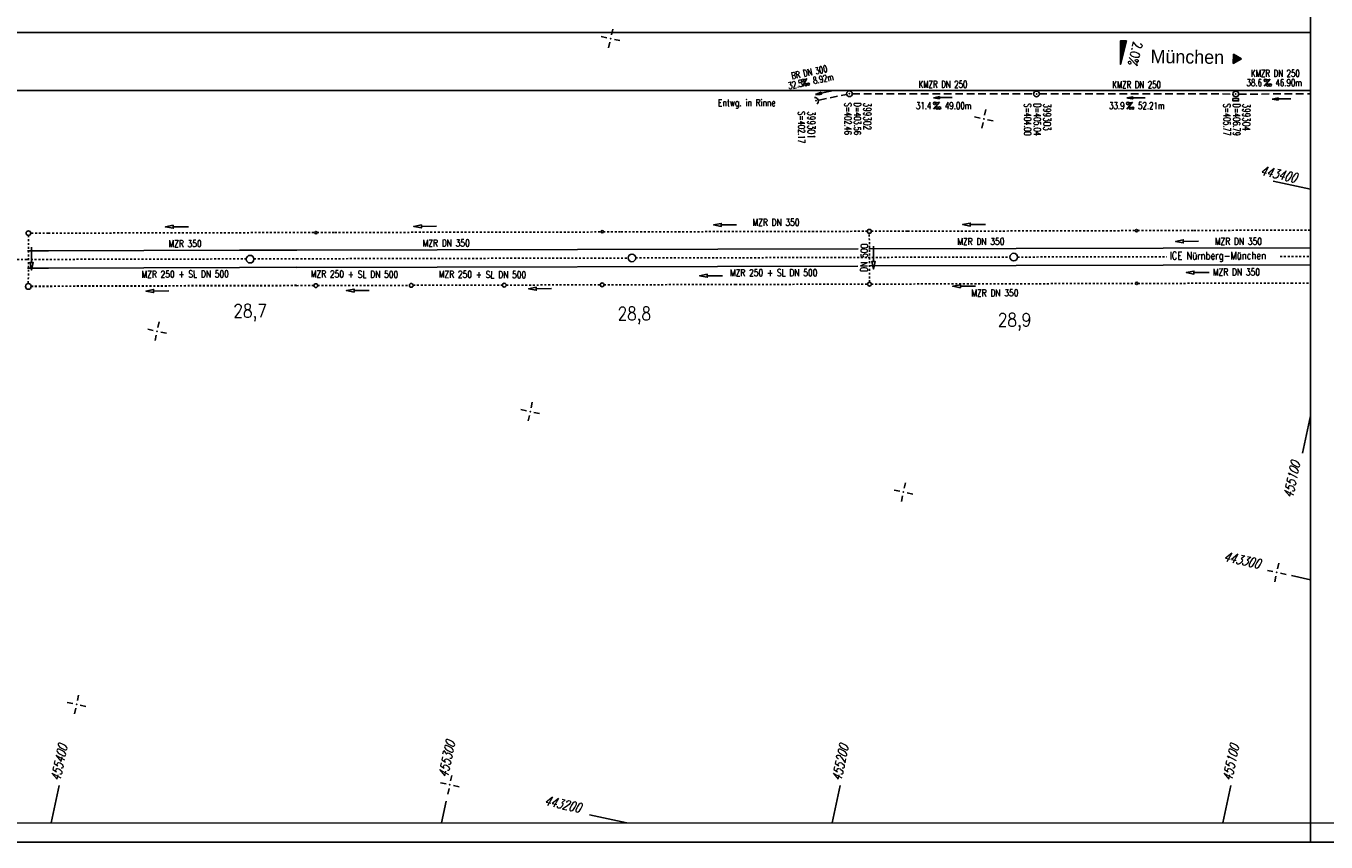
# Model space of a CAD drawing. Extents: x 0 to 1135, y 0 to 420.
# Tile 5 of 31: x 614 to 954, y 0 to 214. Entities that reach past the tile are written whole.
import ezdxf
from ezdxf.enums import TextEntityAlignment as Align

# ---------------------------------------------------------------- set-up
doc = ezdxf.new("R2010")
doc.units = 0
doc.header["$LTSCALE"] = 2
doc.header["$MEASUREMENT"] = 0
for name, pattern in [('ACAD_ISO03W100', [0.5, 0.25, -0.25]), ('ACAD_ISO05W100', [0.5, 0.25, -0.25]), ('AUSGEZOGEN', [0]), ('GESTRICH-X2', [1.5, 1, -0.5]), ('STRICHLINIEX2', [0.5, 0.25, -0.25])]:
    doc.linetypes.add(name, pattern=pattern)
doc.layers.get('0').update_dxf_attribs({"linetype": 'AUSGEZOGEN'})
for name, color, linetype in [('Bahnachse', 7, 'CONTINUOUS'), ('Durchlaesse', 15, 'CONTINUOUS'), ('FBR', 8, 'CONTINUOUS'), ('GEF', 1, 'AUSGEZOGEN'), ('Gleisachsen', 7, 'CONTINUOUS'), ('KANAL', 7, 'GESTRICH-X2'), ('NETZ', 250, 'CONTINUOUS'), ('PFEIL', 7, 'CONTINUOUS'), ('RAHMEN', 250, 'AUSGEZOGEN'), ('RICHTG', 250, 'CONTINUOUS'), ('SCHACHTNR', 6, 'CONTINUOUS'), ('SCHRIFT', 7, 'CONTINUOUS'), ('SCHSYMBOL', 7, 'CONTINUOUS'), ('TEXTO', 4, 'CONTINUOUS'), ('TEXTU', 4, 'CONTINUOUS'), ('Tiefenentwaesserung', 15, 'CONTINUOUS'), ('Tiefenentwaesserung_und_Sammell', 15, 'CONTINUOUS')]:
    doc.layers.add(name, color=color, linetype=linetype)
doc.styles.add('ROMANS', font='romans.shx', dxfattribs={"width": 0.8})
doc.styles.add('UNIR-O', font='unir_o.shx')

# ---------------------------------------------------------------- blocks, each defined once
blk = doc.blocks.new('IKR')
at = {"color": 0}
for p, q in [((-2.5, 0), (-1, 0)), ((0, 1), (0, 2.5)), ((1, 0), (2.5, 0)), ((0, -2.5), (0, -1))]:
    blk.add_line(p, q, dxfattribs=at)
blk.add_circle((0, 0), 0.05, dxfattribs=at)
blk.add_point((0, 0), dxfattribs=at)
blk = doc.blocks.new('GST')
at = {"color": 0}
blk.add_circle((0, 0), 0.75, dxfattribs=at)
blk.add_point((0, 0), dxfattribs=at)
blk = doc.blocks.new('17')
blk.add_lwpolyline([(-0.76, -1.22), (0.75, -1.22), (0.75, -1.8), (-0.76, -1.8)], close=True)
blk.add_blockref('GST', (0, 0))
blk = doc.blocks.new('PROM')
blk.add_line((1.57, 1.82), (0.02, 0.02))
for centre, radius in [((0.32, 1.51), 0.317), ((0.94, 0.29), 0.283), ((1.64, 0.29), 0.283)]:
    blk.add_circle(centre, radius)
blk.add_arc((0.99, 2.68), 1.03, 239.1414, 303.3549)
blk = doc.blocks.new('PFEIL2')
at = {"color": 0}
for p, q in [((0.88, 0), (-2.4, -0.01)), ((0.88, -0.27), (0.88, 0.28)), ((0.88, 0.28), (2.43, 0.01)), ((0.91, 0.27), (0.88, 0.26)), ((0.97, 0.26), (0.88, 0.25)), ((1.02, 0.25), (0.88, 0.23)), ((1.07, 0.24), (0.88, 0.21)), ((1.13, 0.23), (0.88, 0.19)), ((1.18, 0.22), (0.88, 0.17)), ((1.24, 0.21), (0.88, 0.15)), ((1.29, 0.21), (0.88, 0.14)), ((1.34, 0.2), (0.88, 0.12)), ((1.4, 0.19), (0.88, 0.1)), ((1.45, 0.18), (0.88, 0.08)), ((1.51, 0.17), (0.88, 0.06)), ((1.56, 0.16), (0.88, 0.04)), ((1.61, 0.15), (0.88, 0.02)), ((1.67, 0.14), (0.88, 0.01)), ((1.72, 0.13), (0.88, -0.01)), ((1.78, 0.12), (0.88, -0.03)), ((1.83, 0.11), (0.88, -0.05)), ((1.88, 0.1), (0.88, -0.07)), ((1.94, 0.09), (0.88, -0.09)), ((2.05, 0.08), (0.88, -0.12)), ((1.99, 0.08), (0.88, -0.11)), ((2.1, 0.07), (0.88, -0.14)), ((2.15, 0.06), (0.88, -0.16)), ((2.21, 0.05), (0.88, -0.18)), ((2.26, 0.04), (0.88, -0.2)), ((2.32, 0.03), (0.88, -0.22)), ((2.37, 0.02), (0.88, -0.23)), ((2.42, 0.01), (0.88, -0.25)), ((2.43, 0.01), (0.88, -0.27))]:
    blk.add_line(p, q, dxfattribs=at)
blk = doc.blocks.new('10')
blk.add_blockref('GST', (0, 0))
blk = doc.blocks.new('42')
at = {"color": 0}
blk.add_arc((-0.02, -0.31), 0.91, 12.5363, 167.4637, dxfattribs=at)
blk.add_point((0, 0), dxfattribs=at)
blk = doc.blocks.new('*X16')
at = {"color": 0}
for p, q in [((725.83, 193.84), (727.44, 195.45)), ((725.83, 193.85), (727.43, 195.45)), ((725.83, 193.86), (727.42, 195.45)), ((725.83, 193.87), (727.41, 195.45)), ((725.83, 193.88), (727.4, 195.45)), ((725.83, 193.89), (727.39, 195.45)), ((725.83, 193.9), (727.38, 195.45)), ((725.83, 193.91), (727.37, 195.45)), ((725.83, 193.91), (727.37, 195.45)), ((725.83, 193.92), (727.36, 195.45)), ((725.83, 193.93), (727.35, 195.45)), ((725.83, 193.94), (727.34, 195.45)), ((725.83, 193.95), (727.33, 195.45)), ((725.83, 193.96), (727.32, 195.45)), ((725.83, 193.97), (727.31, 195.45)), ((725.83, 193.98), (727.3, 195.45)), ((725.83, 193.99), (727.29, 195.45)), ((725.83, 193.99), (727.29, 195.45)), ((725.83, 194), (727.28, 195.45)), ((725.83, 194.01), (727.27, 195.45)), ((725.83, 194.02), (727.26, 195.45)), ((725.83, 194.03), (727.25, 195.45)), ((725.83, 194.04), (727.24, 195.45)), ((725.83, 194.05), (727.23, 195.45)), ((725.83, 194.06), (727.22, 195.45)), ((725.83, 194.06), (727.21, 195.45)), ((725.83, 194.07), (727.21, 195.45)), ((725.83, 194.08), (727.2, 195.45)), ((725.83, 194.09), (727.19, 195.45)), ((725.83, 194.1), (727.18, 195.45)), ((725.83, 194.11), (727.17, 195.45)), ((725.83, 194.12), (727.16, 195.45)), ((725.83, 194.13), (727.15, 195.45)), ((725.83, 194.14), (727.14, 195.45)), ((725.83, 194.14), (727.14, 195.45)), ((725.83, 194.15), (727.13, 195.45)), ((725.83, 194.16), (727.12, 195.45)), ((725.83, 194.17), (727.11, 195.45)), ((725.83, 194.18), (727.1, 195.45)), ((725.83, 194.19), (727.09, 195.45)), ((725.83, 194.2), (727.08, 195.45)), ((725.83, 194.21), (727.07, 195.45)), ((725.83, 194.21), (727.06, 195.45)), ((725.83, 194.22), (727.06, 195.45)), ((725.83, 194.23), (727.05, 195.45)), ((725.83, 194.24), (727.04, 195.45)), ((725.83, 194.25), (727.03, 195.45)), ((725.83, 194.26), (727.02, 195.45)), ((725.83, 194.27), (727.01, 195.45)), ((725.83, 194.28), (727, 195.45)), ((725.83, 194.29), (726.99, 195.45)), ((725.83, 194.29), (726.99, 195.45)), ((725.83, 194.3), (726.98, 195.45)), ((725.83, 194.31), (726.97, 195.45)), ((725.83, 194.32), (726.96, 195.45)), ((725.83, 194.33), (726.95, 195.45)), ((725.83, 194.34), (726.94, 195.45)), ((725.83, 194.35), (726.93, 195.45)), ((725.83, 194.36), (726.92, 195.45)), ((725.83, 194.37), (726.91, 195.45)), ((725.83, 194.37), (726.91, 195.45)), ((725.83, 194.38), (726.9, 195.45)), ((725.83, 194.39), (726.89, 195.45)), ((725.83, 194.4), (726.88, 195.45)), ((725.83, 194.41), (726.87, 195.45)), ((725.83, 194.42), (726.86, 195.45)), ((725.83, 194.43), (726.85, 195.45)), ((725.83, 194.44), (726.84, 195.45)), ((725.83, 194.44), (726.83, 195.45)), ((725.83, 194.45), (726.83, 195.45)), ((725.83, 194.46), (726.82, 195.45)), ((725.83, 194.47), (726.81, 195.45)), ((725.83, 194.48), (726.8, 195.45)), ((725.83, 194.49), (726.79, 195.45)), ((725.83, 194.5), (726.78, 195.45)), ((725.83, 194.51), (726.77, 195.45)), ((725.83, 194.52), (726.76, 195.45)), ((725.83, 194.52), (726.76, 195.45)), ((725.83, 194.53), (726.75, 195.45)), ((725.83, 194.54), (726.74, 195.45)), ((725.83, 194.55), (726.73, 195.45)), ((725.83, 194.56), (726.72, 195.45)), ((725.83, 194.57), (726.71, 195.45)), ((725.83, 194.58), (726.7, 195.45)), ((725.83, 194.59), (726.69, 195.45)), ((725.83, 194.59), (726.68, 195.45)), ((725.83, 194.6), (726.68, 195.45)), ((725.83, 194.61), (726.67, 195.45)), ((725.83, 194.62), (726.66, 195.45)), ((725.83, 194.63), (726.65, 195.45)), ((725.83, 194.64), (726.64, 195.45)), ((725.83, 194.65), (726.63, 195.45)), ((725.83, 194.66), (726.62, 195.45)), ((725.83, 194.67), (726.61, 195.45)), ((725.83, 194.67), (726.61, 195.45)), ((725.83, 194.68), (726.6, 195.45)), ((725.83, 194.69), (726.59, 195.45)), ((725.83, 194.7), (726.58, 195.45)), ((725.83, 194.71), (726.57, 195.45)), ((725.83, 194.72), (726.56, 195.45)), ((725.83, 194.73), (726.55, 195.45)), ((725.83, 194.74), (726.54, 195.45)), ((725.83, 194.75), (726.53, 195.45)), ((725.83, 194.75), (726.53, 195.45)), ((725.83, 194.76), (726.52, 195.45)), ((725.83, 194.77), (726.51, 195.45)), ((725.83, 194.78), (726.5, 195.45)), ((725.83, 194.79), (726.49, 195.45)), ((725.83, 194.8), (726.48, 195.45)), ((725.83, 194.81), (726.47, 195.45)), ((725.83, 194.82), (726.46, 195.45)), ((725.83, 194.82), (726.45, 195.45)), ((725.83, 194.83), (726.45, 195.45)), ((725.83, 194.84), (726.44, 195.45)), ((725.83, 194.85), (726.43, 195.45)), ((725.83, 194.86), (726.42, 195.45)), ((725.83, 194.87), (726.41, 195.45)), ((725.83, 194.88), (726.4, 195.45)), ((725.83, 194.89), (726.39, 195.45)), ((725.83, 194.9), (726.38, 195.45)), ((725.83, 194.9), (726.38, 195.45)), ((725.83, 194.91), (726.37, 195.45)), ((725.83, 194.92), (726.36, 195.45)), ((725.83, 194.93), (726.35, 195.45)), ((725.83, 194.94), (726.34, 195.45)), ((725.83, 194.95), (726.33, 195.45)), ((725.83, 194.96), (726.32, 195.45)), ((725.83, 194.97), (726.31, 195.45)), ((725.83, 194.98), (726.3, 195.45)), ((725.83, 194.98), (726.3, 195.45)), ((725.83, 194.99), (726.29, 195.45)), ((725.83, 195), (726.28, 195.45)), ((725.83, 195.01), (726.27, 195.45)), ((725.83, 195.02), (726.26, 195.45)), ((725.83, 195.03), (726.25, 195.45)), ((725.83, 195.04), (726.24, 195.45)), ((725.83, 195.05), (726.23, 195.45)), ((725.83, 195.05), (726.22, 195.45)), ((725.83, 195.06), (726.22, 195.45)), ((725.83, 195.07), (726.21, 195.45)), ((725.83, 195.08), (726.2, 195.45)), ((725.83, 195.09), (726.19, 195.45)), ((725.83, 195.1), (726.18, 195.45)), ((725.83, 195.11), (726.17, 195.45)), ((725.83, 195.12), (726.16, 195.45)), ((725.83, 195.13), (726.15, 195.45)), ((725.83, 195.13), (726.15, 195.45)), ((725.83, 195.14), (726.14, 195.45)), ((725.83, 195.15), (726.13, 195.45)), ((725.83, 195.16), (726.12, 195.45)), ((725.83, 195.17), (726.11, 195.45)), ((725.83, 195.18), (726.1, 195.45)), ((725.83, 195.19), (726.09, 195.45)), ((725.83, 195.2), (726.08, 195.45)), ((725.83, 195.2), (726.07, 195.45)), ((725.83, 195.21), (726.07, 195.45)), ((725.83, 195.22), (726.06, 195.45)), ((725.83, 195.23), (726.05, 195.45)), ((725.83, 195.24), (726.04, 195.45)), ((725.83, 195.25), (726.03, 195.45)), ((725.83, 195.26), (726.02, 195.45)), ((725.83, 195.27), (726.01, 195.45)), ((725.83, 195.28), (726, 195.45)), ((725.83, 195.28), (726, 195.45)), ((725.83, 195.29), (725.99, 195.45)), ((725.83, 195.3), (725.98, 195.45)), ((725.83, 195.31), (725.97, 195.45)), ((725.83, 195.32), (725.96, 195.45)), ((725.83, 195.33), (725.95, 195.45)), ((725.83, 195.34), (725.94, 195.45)), ((725.83, 195.35), (725.93, 195.45)), ((725.83, 195.36), (725.92, 195.45)), ((725.83, 195.36), (725.92, 195.45)), ((725.83, 195.37), (725.91, 195.45)), ((725.83, 195.38), (725.9, 195.45)), ((725.83, 195.39), (725.89, 195.45)), ((725.83, 195.4), (725.88, 195.45)), ((725.83, 195.41), (725.87, 195.45)), ((725.83, 195.42), (725.86, 195.45)), ((725.83, 195.43), (725.85, 195.45)), ((725.83, 195.43), (725.84, 195.45)), ((725.83, 195.44), (725.84, 195.45)), ((725.83, 193.83), (727.43, 195.43)), ((725.83, 193.82), (727.43, 195.42)), ((725.83, 193.81), (727.43, 195.41)), ((725.83, 193.8), (727.42, 195.4)), ((725.83, 193.79), (727.42, 195.38)), ((725.83, 193.78), (727.42, 195.37)), ((725.83, 193.77), (727.41, 195.36)), ((725.83, 193.76), (727.41, 195.35)), ((725.83, 193.76), (727.41, 195.34)), ((725.83, 193.75), (727.4, 195.32)), ((725.83, 193.74), (727.4, 195.31)), ((725.83, 193.73), (727.4, 195.3)), ((725.83, 193.72), (727.4, 195.29)), ((725.83, 193.71), (727.39, 195.28)), ((725.83, 193.7), (727.39, 195.26)), ((725.83, 193.69), (727.39, 195.25)), ((725.83, 193.68), (727.38, 195.24)), ((725.83, 193.68), (727.38, 195.23)), ((725.83, 193.67), (727.38, 195.22)), ((725.83, 193.66), (727.37, 195.2)), ((725.83, 193.65), (727.37, 195.19)), ((725.83, 193.64), (727.37, 195.18)), ((725.83, 193.63), (727.36, 195.17)), ((725.83, 193.62), (727.36, 195.16)), ((725.83, 193.61), (727.36, 195.14)), ((725.83, 193.61), (727.35, 195.13)), ((725.83, 193.6), (727.35, 195.12)), ((725.83, 193.59), (727.35, 195.11)), ((725.83, 193.58), (727.34, 195.1)), ((725.83, 193.57), (727.34, 195.08)), ((725.83, 193.56), (727.34, 195.07)), ((725.83, 193.55), (727.34, 195.06)), ((725.83, 193.54), (727.33, 195.05)), ((725.83, 193.53), (727.33, 195.04)), ((725.83, 193.53), (727.33, 195.02)), ((725.83, 193.52), (727.32, 195.01)), ((725.83, 193.51), (727.32, 195)), ((725.83, 193.5), (727.32, 194.99)), ((725.83, 193.49), (727.31, 194.98)), ((725.83, 193.48), (727.31, 194.96)), ((725.83, 193.47), (727.31, 194.95)), ((725.83, 193.46), (727.3, 194.94)), ((725.83, 193.45), (727.3, 194.93)), ((725.83, 193.45), (727.3, 194.92)), ((725.83, 193.44), (727.29, 194.91)), ((725.83, 193.43), (727.29, 194.89)), ((725.83, 193.42), (727.29, 194.88)), ((725.83, 193.41), (727.29, 194.87)), ((725.83, 193.4), (727.28, 194.86)), ((725.83, 193.39), (727.28, 194.85)), ((725.83, 193.38), (727.28, 194.83)), ((725.83, 193.38), (727.27, 194.82)), ((725.83, 193.37), (727.27, 194.81)), ((725.83, 193.36), (727.27, 194.8)), ((725.83, 193.35), (727.26, 194.79)), ((725.83, 193.34), (727.26, 194.77)), ((725.83, 193.33), (727.26, 194.76)), ((725.83, 193.32), (727.25, 194.75)), ((725.83, 193.31), (727.25, 194.74)), ((725.83, 193.3), (727.25, 194.73)), ((725.83, 193.3), (727.24, 194.71)), ((725.83, 193.29), (727.24, 194.7)), ((725.83, 193.28), (727.24, 194.69)), ((725.83, 193.27), (727.23, 194.68)), ((725.83, 193.26), (727.23, 194.67)), ((725.83, 193.25), (727.23, 194.65)), ((725.83, 193.24), (727.23, 194.64)), ((725.83, 193.23), (727.22, 194.63)), ((725.83, 193.22), (727.22, 194.62)), ((725.83, 193.22), (727.22, 194.61)), ((725.83, 193.21), (727.21, 194.59)), ((725.83, 193.2), (727.21, 194.58)), ((725.83, 193.19), (727.21, 194.57)), ((725.83, 193.18), (727.2, 194.56)), ((725.83, 193.17), (727.2, 194.55)), ((725.83, 193.16), (727.2, 194.53)), ((725.83, 193.15), (727.19, 194.52)), ((725.83, 193.15), (727.19, 194.51)), ((725.83, 193.14), (727.19, 194.5)), ((725.83, 193.13), (727.18, 194.49)), ((725.83, 193.12), (727.18, 194.47)), ((725.83, 193.11), (727.18, 194.46)), ((725.83, 193.1), (727.17, 194.45)), ((725.83, 193.09), (727.17, 194.44)), ((725.83, 193.08), (727.17, 194.43)), ((725.83, 193.07), (727.17, 194.41)), ((725.83, 193.07), (727.16, 194.4)), ((725.83, 193.06), (727.16, 194.39)), ((725.83, 193.05), (727.16, 194.38)), ((725.83, 193.04), (727.15, 194.37)), ((725.83, 193.03), (727.15, 194.35)), ((725.83, 193.02), (727.15, 194.34)), ((725.83, 193.01), (727.14, 194.33)), ((725.83, 193), (727.14, 194.32)), ((725.83, 193), (727.14, 194.31)), ((725.83, 192.99), (727.13, 194.29)), ((725.83, 192.98), (727.13, 194.28)), ((725.83, 192.97), (727.13, 194.27)), ((725.83, 192.96), (727.12, 194.26)), ((725.83, 192.95), (727.12, 194.25)), ((725.83, 192.94), (727.12, 194.23)), ((725.83, 192.93), (727.11, 194.22)), ((725.83, 192.92), (727.11, 194.21)), ((725.83, 192.92), (727.11, 194.2)), ((725.83, 192.91), (727.11, 194.19)), ((725.83, 192.9), (727.1, 194.17)), ((725.83, 192.89), (727.1, 194.16)), ((725.83, 192.88), (727.1, 194.15)), ((725.83, 192.87), (727.09, 194.14)), ((725.83, 192.86), (727.09, 194.13)), ((725.83, 192.85), (727.09, 194.11)), ((725.83, 192.84), (727.08, 194.1)), ((725.83, 192.84), (727.08, 194.09)), ((725.83, 192.83), (727.08, 194.08)), ((725.83, 192.82), (727.07, 194.07)), ((725.83, 192.81), (727.07, 194.05)), ((725.83, 192.8), (727.07, 194.04)), ((725.83, 192.79), (727.06, 194.03)), ((725.83, 192.78), (727.06, 194.02)), ((725.83, 192.77), (727.06, 194.01)), ((725.83, 192.77), (727.05, 193.99)), ((725.83, 192.76), (727.05, 193.98)), ((725.83, 192.75), (727.05, 193.97)), ((725.83, 192.74), (727.05, 193.96)), ((725.83, 192.73), (727.04, 193.95)), ((725.83, 192.72), (727.04, 193.93)), ((725.83, 192.71), (727.04, 193.92)), ((725.83, 192.7), (727.03, 193.91)), ((725.83, 192.69), (727.03, 193.9)), ((725.83, 192.69), (727.03, 193.89)), ((725.83, 192.68), (727.02, 193.87)), ((725.83, 192.67), (727.02, 193.86)), ((725.83, 192.66), (727.02, 193.85)), ((725.83, 192.65), (727.01, 193.84)), ((725.83, 192.64), (727.01, 193.83)), ((725.83, 192.63), (727.01, 193.81)), ((725.83, 192.62), (727, 193.8)), ((725.83, 192.62), (727, 193.79)), ((725.83, 192.61), (727, 193.78)), ((725.83, 192.6), (726.99, 193.77)), ((725.83, 192.59), (726.99, 193.75)), ((725.83, 192.58), (726.99, 193.74)), ((725.83, 192.57), (726.99, 193.73)), ((725.83, 192.56), (726.98, 193.72)), ((725.83, 192.55), (726.98, 193.71)), ((725.83, 192.54), (726.98, 193.69)), ((725.83, 192.54), (726.97, 193.68)), ((725.83, 192.53), (726.97, 193.67)), ((725.83, 192.52), (726.97, 193.66)), ((725.83, 192.51), (726.96, 193.65)), ((725.83, 192.5), (726.96, 193.63)), ((725.83, 192.49), (726.96, 193.62)), ((725.83, 192.48), (726.95, 193.61)), ((725.83, 192.47), (726.95, 193.6)), ((725.83, 192.46), (726.95, 193.59)), ((725.83, 192.46), (726.94, 193.57)), ((725.83, 192.45), (726.94, 193.56)), ((725.83, 192.44), (726.94, 193.55)), ((725.83, 192.43), (726.94, 193.54)), ((725.83, 192.42), (726.93, 193.53)), ((725.83, 192.41), (726.93, 193.51)), ((725.83, 192.4), (726.93, 193.5)), ((725.83, 192.39), (726.92, 193.49)), ((725.83, 192.39), (726.92, 193.48)), ((725.83, 192.38), (726.92, 193.47)), ((725.83, 192.37), (726.91, 193.45)), ((725.83, 192.36), (726.91, 193.44)), ((725.83, 192.35), (726.91, 193.43)), ((725.83, 192.34), (726.9, 193.42)), ((725.83, 192.33), (726.9, 193.41)), ((725.83, 192.32), (726.9, 193.39)), ((725.83, 192.31), (726.89, 193.38)), ((725.83, 192.31), (726.89, 193.37)), ((725.83, 192.3), (726.89, 193.36)), ((725.83, 192.29), (726.88, 193.35)), ((725.83, 192.28), (726.88, 193.33)), ((725.83, 192.27), (726.88, 193.32)), ((725.83, 192.26), (726.88, 193.31)), ((725.83, 192.25), (726.87, 193.3)), ((725.83, 192.24), (726.87, 193.29)), ((725.83, 192.24), (726.87, 193.27)), ((725.83, 192.23), (726.86, 193.26)), ((725.83, 192.22), (726.86, 193.25)), ((725.83, 192.21), (726.86, 193.24)), ((725.83, 192.2), (726.85, 193.23)), ((725.83, 192.19), (726.85, 193.21)), ((725.83, 192.18), (726.85, 193.2)), ((725.83, 192.17), (726.84, 193.19)), ((725.83, 192.16), (726.84, 193.18)), ((725.83, 192.16), (726.84, 193.17)), ((725.83, 192.15), (726.83, 193.15)), ((725.83, 192.14), (726.83, 193.14)), ((725.83, 192.13), (726.83, 193.13)), ((725.83, 192.12), (726.82, 193.12)), ((725.83, 192.11), (726.82, 193.11)), ((725.83, 192.1), (726.82, 193.09)), ((725.83, 192.09), (726.82, 193.08)), ((725.83, 192.08), (726.81, 193.07)), ((725.83, 192.08), (726.81, 193.06)), ((725.83, 192.07), (726.81, 193.05)), ((725.83, 192.06), (726.8, 193.03)), ((725.83, 192.05), (726.8, 193.02)), ((725.83, 192.04), (726.8, 193.01)), ((725.83, 192.03), (726.79, 193)), ((725.83, 192.02), (726.79, 192.99)), ((725.83, 192.01), (726.79, 192.97)), ((725.83, 192.01), (726.78, 192.96)), ((725.83, 192), (726.78, 192.95)), ((725.83, 191.99), (726.78, 192.94)), ((725.83, 191.98), (726.77, 192.93)), ((725.83, 191.97), (726.77, 192.91)), ((725.83, 191.96), (726.77, 192.9)), ((725.83, 191.95), (726.76, 192.89)), ((725.83, 191.94), (726.76, 192.88)), ((725.83, 191.93), (726.76, 192.87)), ((725.83, 191.93), (726.76, 192.85)), ((725.83, 191.92), (726.75, 192.84)), ((725.83, 191.91), (726.75, 192.83)), ((725.83, 191.9), (726.75, 192.82)), ((725.83, 191.89), (726.74, 192.81)), ((725.83, 191.88), (726.74, 192.79)), ((725.83, 191.87), (726.74, 192.78)), ((725.83, 191.86), (726.73, 192.77)), ((725.83, 191.85), (726.73, 192.76)), ((725.83, 191.85), (726.73, 192.75)), ((725.83, 191.84), (726.72, 192.73)), ((725.83, 191.83), (726.72, 192.72)), ((725.83, 191.82), (726.72, 192.71)), ((725.83, 191.81), (726.71, 192.7)), ((725.83, 191.8), (726.71, 192.69)), ((725.83, 191.79), (726.71, 192.67)), ((725.83, 191.78), (726.7, 192.66)), ((725.83, 191.78), (726.7, 192.65)), ((725.83, 191.77), (726.7, 192.64)), ((725.83, 191.76), (726.7, 192.63)), ((725.83, 191.75), (726.69, 192.61)), ((725.83, 191.74), (726.69, 192.6)), ((725.83, 191.73), (726.69, 192.59)), ((725.83, 191.72), (726.68, 192.58)), ((725.83, 191.71), (726.68, 192.57)), ((725.83, 191.7), (726.68, 192.55)), ((725.83, 191.7), (726.67, 192.54)), ((725.83, 191.69), (726.67, 192.53)), ((725.83, 191.68), (726.67, 192.52)), ((725.83, 191.67), (726.66, 192.51)), ((725.83, 191.66), (726.66, 192.49)), ((725.83, 191.65), (726.66, 192.48)), ((725.83, 191.64), (726.65, 192.47)), ((725.83, 191.63), (726.65, 192.46)), ((725.83, 191.63), (726.65, 192.45)), ((725.83, 191.62), (726.64, 192.43)), ((725.83, 191.61), (726.64, 192.42)), ((725.83, 191.6), (726.64, 192.41)), ((725.83, 191.59), (726.64, 192.4)), ((725.83, 191.58), (726.63, 192.39)), ((725.83, 191.57), (726.63, 192.37)), ((725.83, 191.56), (726.63, 192.36)), ((725.83, 191.55), (726.62, 192.35)), ((725.83, 191.55), (726.62, 192.34)), ((725.83, 191.54), (726.62, 192.33)), ((725.83, 191.53), (726.61, 192.31)), ((725.83, 191.52), (726.61, 192.3)), ((725.83, 191.51), (726.61, 192.29)), ((725.83, 191.5), (726.6, 192.28)), ((725.83, 191.49), (726.6, 192.27)), ((725.83, 191.48), (726.6, 192.25)), ((725.83, 191.47), (726.59, 192.24)), ((725.83, 191.47), (726.59, 192.23)), ((725.83, 191.46), (726.59, 192.22)), ((725.83, 191.45), (726.59, 192.21)), ((725.83, 191.44), (726.58, 192.19)), ((725.83, 191.43), (726.58, 192.18)), ((725.83, 191.42), (726.58, 192.17)), ((725.83, 191.41), (726.57, 192.16)), ((725.83, 191.4), (726.57, 192.15)), ((725.83, 191.4), (726.57, 192.13)), ((725.83, 191.39), (726.56, 192.12)), ((725.83, 191.38), (726.56, 192.11)), ((725.83, 191.37), (726.56, 192.1)), ((725.83, 191.36), (726.55, 192.09)), ((725.83, 191.35), (726.55, 192.07)), ((725.83, 191.34), (726.55, 192.06)), ((725.83, 191.33), (726.54, 192.05)), ((725.83, 191.32), (726.54, 192.04)), ((725.83, 191.32), (726.54, 192.03)), ((725.83, 191.31), (726.53, 192.01)), ((725.83, 191.3), (726.53, 192)), ((725.83, 191.29), (726.53, 191.99)), ((725.83, 191.28), (726.53, 191.98)), ((725.83, 191.27), (726.52, 191.97)), ((725.83, 191.26), (726.52, 191.95)), ((725.83, 191.25), (726.52, 191.94)), ((725.83, 191.25), (726.51, 191.93)), ((725.83, 191.24), (726.51, 191.92)), ((725.83, 191.23), (726.51, 191.91)), ((725.83, 191.22), (726.5, 191.89)), ((725.83, 191.21), (726.5, 191.88)), ((725.83, 191.2), (726.5, 191.87)), ((725.83, 191.19), (726.49, 191.86)), ((725.83, 191.18), (726.49, 191.85)), ((725.83, 191.17), (726.49, 191.84)), ((725.83, 191.17), (726.48, 191.82)), ((725.83, 191.16), (726.48, 191.81)), ((725.83, 191.15), (726.48, 191.8)), ((725.83, 191.14), (726.47, 191.79)), ((725.83, 191.13), (726.47, 191.78)), ((725.83, 191.12), (726.47, 191.76)), ((725.83, 191.11), (726.47, 191.75)), ((725.83, 191.1), (726.46, 191.74)), ((725.83, 191.09), (726.46, 191.73)), ((725.83, 191.09), (726.46, 191.72)), ((725.83, 191.08), (726.45, 191.7)), ((725.83, 191.07), (726.45, 191.69)), ((725.83, 191.06), (726.45, 191.68)), ((725.83, 191.05), (726.44, 191.67)), ((725.83, 191.04), (726.44, 191.66)), ((725.83, 191.03), (726.44, 191.64)), ((725.83, 191.02), (726.43, 191.63)), ((725.83, 191.02), (726.43, 191.62)), ((725.83, 191.01), (726.43, 191.61)), ((725.83, 191), (726.42, 191.6)), ((725.83, 190.99), (726.42, 191.58)), ((725.83, 190.98), (726.42, 191.57)), ((725.83, 190.97), (726.41, 191.56)), ((725.83, 190.96), (726.41, 191.55)), ((725.83, 190.95), (726.41, 191.54)), ((725.83, 190.94), (726.41, 191.52)), ((725.83, 190.94), (726.4, 191.51)), ((725.83, 190.93), (726.4, 191.5)), ((725.83, 190.92), (726.4, 191.49)), ((725.83, 190.91), (726.39, 191.48)), ((725.83, 190.9), (726.39, 191.46)), ((725.83, 190.89), (726.39, 191.45)), ((725.83, 190.88), (726.38, 191.44)), ((725.83, 190.87), (726.38, 191.43)), ((725.83, 190.87), (726.38, 191.42)), ((725.83, 190.86), (726.37, 191.4)), ((725.83, 190.85), (726.37, 191.39)), ((725.83, 190.84), (726.37, 191.38)), ((725.83, 190.83), (726.36, 191.37)), ((725.83, 190.82), (726.36, 191.36)), ((725.83, 190.81), (726.36, 191.34)), ((725.83, 190.8), (726.35, 191.33)), ((725.83, 190.79), (726.35, 191.32)), ((725.83, 190.79), (726.35, 191.31)), ((725.83, 190.78), (726.35, 191.3)), ((725.83, 190.77), (726.34, 191.28)), ((725.83, 190.76), (726.34, 191.27)), ((725.83, 190.75), (726.34, 191.26)), ((725.83, 190.74), (726.33, 191.25)), ((725.83, 190.73), (726.33, 191.24)), ((725.83, 190.72), (726.33, 191.22)), ((725.83, 190.71), (726.32, 191.21)), ((725.83, 190.71), (726.32, 191.2)), ((725.83, 190.7), (726.32, 191.19)), ((725.83, 190.69), (726.31, 191.18)), ((725.83, 190.68), (726.31, 191.16)), ((725.83, 190.67), (726.31, 191.15)), ((725.83, 190.66), (726.3, 191.14)), ((725.83, 190.65), (726.3, 191.13)), ((725.83, 190.64), (726.3, 191.12)), ((725.83, 190.64), (726.29, 191.1)), ((725.83, 190.63), (726.29, 191.09)), ((725.83, 190.62), (726.29, 191.08)), ((725.83, 190.61), (726.29, 191.07)), ((725.83, 190.6), (726.28, 191.06)), ((725.83, 190.59), (726.28, 191.04)), ((725.83, 190.58), (726.28, 191.03)), ((725.83, 190.57), (726.27, 191.02)), ((725.83, 190.56), (726.27, 191.01)), ((725.83, 190.56), (726.27, 191)), ((725.83, 190.55), (726.26, 190.98)), ((725.83, 190.54), (726.26, 190.97)), ((725.83, 190.53), (726.26, 190.96)), ((725.83, 190.52), (726.25, 190.95)), ((725.83, 190.51), (726.25, 190.94)), ((725.83, 190.5), (726.25, 190.92)), ((725.83, 190.49), (726.24, 190.91)), ((725.83, 190.48), (726.24, 190.9)), ((725.83, 190.48), (726.24, 190.89)), ((725.83, 190.47), (726.24, 190.88)), ((725.83, 190.46), (726.23, 190.86)), ((725.83, 190.45), (726.23, 190.85)), ((725.83, 190.44), (726.23, 190.84)), ((725.83, 190.43), (726.22, 190.83)), ((725.83, 190.42), (726.22, 190.82)), ((725.83, 190.41), (726.22, 190.8)), ((725.83, 190.41), (726.21, 190.79)), ((725.83, 190.4), (726.21, 190.78)), ((725.83, 190.39), (726.21, 190.77)), ((725.83, 190.38), (726.2, 190.76)), ((725.83, 190.37), (726.2, 190.74)), ((725.83, 190.36), (726.2, 190.73)), ((725.83, 190.35), (726.19, 190.72)), ((725.83, 190.34), (726.19, 190.71)), ((725.83, 190.33), (726.19, 190.7)), ((725.83, 190.33), (726.18, 190.68)), ((725.83, 190.32), (726.18, 190.67)), ((725.83, 190.31), (726.18, 190.66)), ((725.83, 190.3), (726.18, 190.65)), ((725.83, 190.29), (726.17, 190.64)), ((725.83, 190.28), (726.17, 190.62)), ((725.83, 190.27), (726.17, 190.61)), ((725.83, 190.26), (726.16, 190.6)), ((725.83, 190.26), (726.16, 190.59)), ((725.83, 190.25), (726.16, 190.58)), ((725.83, 190.24), (726.15, 190.56)), ((725.83, 190.23), (726.15, 190.55)), ((725.83, 190.22), (726.15, 190.54)), ((725.83, 190.21), (726.14, 190.53)), ((725.83, 190.2), (726.14, 190.52)), ((725.83, 190.19), (726.14, 190.5)), ((725.83, 190.18), (726.13, 190.49)), ((725.83, 190.18), (726.13, 190.48)), ((725.83, 190.17), (726.13, 190.47)), ((725.83, 190.16), (726.12, 190.46)), ((725.83, 190.15), (726.12, 190.44)), ((725.83, 190.14), (726.12, 190.43)), ((725.83, 190.13), (726.12, 190.42)), ((725.83, 190.12), (726.11, 190.41)), ((725.83, 190.11), (726.11, 190.4)), ((725.83, 190.1), (726.11, 190.38)), ((725.83, 190.1), (726.1, 190.37)), ((725.83, 190.09), (726.1, 190.36)), ((725.83, 190.08), (726.1, 190.35)), ((725.83, 190.07), (726.09, 190.34)), ((725.83, 190.06), (726.09, 190.32)), ((725.83, 190.05), (726.09, 190.31)), ((725.83, 190.04), (726.08, 190.3)), ((725.83, 190.03), (726.08, 190.29)), ((725.83, 190.03), (726.08, 190.28)), ((725.83, 190.02), (726.07, 190.26)), ((725.83, 190.01), (726.07, 190.25)), ((725.83, 190), (726.07, 190.24)), ((725.83, 189.99), (726.06, 190.23)), ((725.83, 189.98), (726.06, 190.22)), ((725.83, 189.97), (726.06, 190.2)), ((725.83, 189.96), (726.06, 190.19)), ((725.83, 189.95), (726.05, 190.18)), ((725.83, 189.95), (726.05, 190.17)), ((725.83, 189.94), (726.05, 190.16)), ((725.83, 189.93), (726.04, 190.14)), ((725.83, 189.92), (726.04, 190.13)), ((725.83, 189.91), (726.04, 190.12)), ((725.83, 189.9), (726.03, 190.11)), ((725.83, 189.89), (726.03, 190.1)), ((725.83, 189.88), (726.03, 190.08)), ((725.83, 189.88), (726.02, 190.07)), ((725.83, 189.87), (726.02, 190.06)), ((725.83, 189.86), (726.02, 190.05)), ((725.83, 189.85), (726.01, 190.04)), ((725.83, 189.84), (726.01, 190.02)), ((725.83, 189.83), (726.01, 190.01)), ((725.83, 189.82), (726, 190)), ((725.83, 189.81), (726, 189.99)), ((725.83, 189.8), (726, 189.98)), ((725.83, 189.8), (726, 189.96)), ((725.83, 189.79), (725.99, 189.95)), ((725.83, 189.78), (725.99, 189.94)), ((725.83, 189.77), (725.99, 189.93)), ((725.83, 189.76), (725.98, 189.92)), ((725.83, 189.75), (725.98, 189.9)), ((725.83, 189.74), (725.98, 189.89)), ((725.83, 189.73), (725.97, 189.88)), ((725.83, 189.72), (725.97, 189.87)), ((725.83, 189.72), (725.97, 189.86)), ((725.83, 189.71), (725.96, 189.84)), ((725.83, 189.7), (725.96, 189.83)), ((725.83, 189.69), (725.96, 189.82)), ((725.83, 189.68), (725.95, 189.81)), ((725.83, 189.67), (725.95, 189.8)), ((725.83, 189.66), (725.95, 189.78)), ((725.83, 189.65), (725.94, 189.77)), ((725.83, 189.65), (725.94, 189.76)), ((725.83, 189.64), (725.94, 189.75)), ((725.83, 189.63), (725.94, 189.74)), ((725.83, 189.62), (725.93, 189.72)), ((725.83, 189.61), (725.93, 189.71)), ((725.83, 189.6), (725.93, 189.7)), ((725.83, 189.59), (725.92, 189.69)), ((725.83, 189.58), (725.92, 189.68)), ((725.83, 189.57), (725.92, 189.66)), ((725.83, 189.57), (725.91, 189.65)), ((725.83, 189.56), (725.91, 189.64)), ((725.83, 189.55), (725.91, 189.63)), ((725.83, 189.54), (725.9, 189.62)), ((725.83, 189.53), (725.9, 189.6)), ((725.83, 189.52), (725.9, 189.59)), ((725.83, 189.51), (725.89, 189.58)), ((725.83, 189.5), (725.89, 189.57)), ((725.83, 189.49), (725.89, 189.56)), ((725.83, 189.49), (725.89, 189.54)), ((725.83, 189.48), (725.88, 189.53)), ((725.83, 189.47), (725.88, 189.52)), ((725.83, 189.46), (725.88, 189.51)), ((725.83, 189.45), (725.87, 189.5)), ((725.83, 189.44), (725.87, 189.48)), ((725.83, 189.43), (725.87, 189.47)), ((725.83, 189.42), (725.86, 189.46)), ((725.83, 189.42), (725.86, 189.45)), ((725.83, 189.41), (725.86, 189.44)), ((725.83, 189.4), (725.85, 189.42)), ((725.83, 189.39), (725.85, 189.41)), ((725.83, 189.38), (725.85, 189.4)), ((725.83, 189.37), (725.84, 189.39)), ((725.83, 189.36), (725.84, 189.38)), ((725.83, 189.35), (725.84, 189.36)), ((725.83, 189.34), (725.83, 189.35)), ((725.83, 189.34), (725.83, 189.34))]:
    blk.add_line(p, q, dxfattribs=at)
blk = doc.blocks.new('GEF')
at = {"color": 0}
for p, q in [((0.01, 0.02), (0.01, 6.15)), ((1.62, 6.15), (0.01, 0.02)), ((0.01, 6.15), (1.62, 6.15))]:
    blk.add_line(p, q, dxfattribs=at)
blk.add_blockref('*X16', (-725.82, -189.3), dxfattribs=at)

msp = doc.modelspace()

# ---------------------------------------------------------------- linework, layer by layer
at = {"color": 0}
msp.add_line((929.79, 206.37), (929.96, 206.37), dxfattribs=at)
at = {"layer": 'Bahnachse', "linetype": 'ACAD_ISO05W100'}
for points in [[(834.14, 153.18), (871.26, 153.27)], [(873.26, 153.27), (912.38, 153.36)], [(942.05, 153.43), (950, 153.45)], [(573.26, 152.55), (613.82, 152.64)], [(613.82, 152.64), (671.26, 152.78)], [(673.26, 152.79), (676.84, 152.8)], [(677.27, 152.8), (684.45, 152.81)], [(684.45, 152.81), (695.05, 152.84)], [(695.41, 152.84), (771.26, 153.02)], [(773.26, 153.03), (834.14, 153.17)]]:
    msp.add_lwpolyline(points, dxfattribs=at)
at = {"layer": 'Bahnachse', "linetype": 'Continuous'}
for centre in [(672.26, 152.71), (772.26, 153.03), (872.26, 153.27)]:
    msp.add_circle(centre, 1, dxfattribs=at)
for centre, start, end in [((672.26, 152.71), 270.0528, 270.0528), ((772.26, 153.03), 270.1068, 270.1068)]:
    msp.add_arc(centre, 1, start, end, dxfattribs=at)
at = {"layer": 'Durchlaesse', "linetype": 'STRICHLINIEX2'}
msp.add_line((834.44, 159.17), (834.47, 146.68), dxfattribs=at)
msp.add_lwpolyline([(614.2, 158.94), (614.16, 146.33)], dxfattribs=at)
at = {"layer": 'Durchlaesse', "linetype": 'Continuous'}
for points in [[(615.01, 155.87), (615.01, 151.87), (614.61, 151.87), (615.01, 149.87), (615.41, 151.87), (615.01, 151.87)], [(835.53, 156.11), (835.53, 152.11), (835.13, 152.11), (835.54, 150.11), (835.93, 152.11), (835.53, 152.11)]]:
    msp.add_lwpolyline(points, dxfattribs=at)
at = {"layer": 'FBR'}
for points in [[(25, 212.13, -0.000001), (50.34, 212.13, 0.000001), (100.34, 212.13, 0.000002), (175.34, 212.13, -0.000002), (250.34, 212.13, -0.000001), (350.34, 212.13, 0.000001), (450.34, 212.13), (625.34, 212.13), (825.34, 212.13, 0.000002), (841.41, 212.13, 0), (900.34, 212.13)], [(900.34, 212.13, 0), (950, 212.13, -0.000002)]]:
    msp.add_lwpolyline(points, format="xyb", dxfattribs=at)
for points in [[(25, 196.88), (100.34, 196.88), (250.34, 196.88), (450.34, 196.88), (625.34, 196.88), (825.34, 196.88), (900.34, 196.88)], [(900.34, 196.88), (950, 196.88)]]:
    msp.add_lwpolyline(points, dxfattribs=at)
at = {"layer": 'Gleisachsen', "linetype": 'Continuous'}
for p, q in [((684.45, 155.07), (831.55, 155.42)), ((834.28, 155.43), (950, 155.7)), ((684.45, 150.57), (831.45, 150.92)), ((834.29, 150.93), (950, 151.2))]:
    msp.add_line(p, q, dxfattribs=at)
for points in [[(613.93, 154.88), (619.45, 154.9), (644.45, 154.97), (669.44, 155.04), (684.45, 155.05)], [(613.93, 150.38), (619.46, 150.39), (644.45, 150.46), (669.44, 150.53), (684.45, 150.58)]]:
    msp.add_lwpolyline(points, dxfattribs=at)
at = {"layer": 'KANAL'}
for p, q in [((821.23, 194.39), (828.49, 195.89)), ((829.97, 196.06), (877.46, 196.02)), ((878.96, 196.02), (929.69, 195.99)), ((931.19, 195.98), (950, 196.01))]:
    msp.add_line(p, q, dxfattribs=at)
at = {"layer": 'NETZ'}
for p, q in [((949.98, 171.03), (940.2, 173.13)), ((949.98, 111.68), (947.87, 101.9)), ((949.98, 68.73), (944.99, 69.81)), ((620.12, 5.02), (622.22, 14.8)), ((824.71, 5.02), (826.81, 14.8)), ((927, 5.02), (929.11, 14.8)), ((722.41, 5.02), (723.63, 10.68)), ((770.91, 5.02), (761.13, 7.13))]:
    msp.add_line(p, q, dxfattribs=at)
at = {"layer": 'RAHMEN'}
for p, q in [((950, 0), (950, 415)), ((0, 0), (950, 0)), ((950, 0), (1135, 0))]:
    msp.add_line(p, q, dxfattribs=at)
at = {"layer": 'RAHMEN', "const_width": 0.35}
msp.add_lwpolyline([(25, 5), (1130, 5), (1130, 415), (25, 415), (25, 5)], dxfattribs=at)
at = {"layer": 'RICHTG'}
for p, q in [((929.79, 206.47), (929.77, 203.97)), ((929.77, 203.97), (931.95, 205.21)), ((929.77, 204.47), (930.64, 204.47)), ((929.77, 204.37), (930.47, 204.37)), ((929.78, 205.77), (931, 205.76)), ((929.78, 205.67), (931.17, 205.66)), ((929.78, 205.57), (931.34, 205.56)), ((929.78, 205.47), (931.51, 205.46)), ((929.78, 205.37), (931.69, 205.36)), ((929.78, 205.27), (931.86, 205.26)), ((929.78, 205.17), (931.86, 205.16)), ((929.78, 205.07), (931.68, 205.06)), ((929.78, 204.97), (931.51, 204.96)), ((929.78, 204.87), (931.34, 204.86)), ((929.78, 204.77), (931.16, 204.76)), ((929.78, 204.67), (930.99, 204.66)), ((929.78, 204.57), (930.81, 204.56)), ((931.95, 205.21), (929.79, 206.47)), ((929.79, 206.27), (930.13, 206.27)), ((929.79, 206.17), (930.31, 206.17)), ((929.79, 206.07), (930.48, 206.07)), ((929.79, 205.97), (930.65, 205.97)), ((929.79, 205.87), (930.82, 205.86)), ((929.77, 204.27), (930.29, 204.27)), ((929.77, 204.17), (930.12, 204.17)), ((929.77, 204.07), (929.94, 204.07))]:
    msp.add_line(p, q, dxfattribs=at)
at = {"layer": 'Tiefenentwaesserung', "linetype": 'Continuous'}
for points in [[(721.11, 161.32), (717.11, 161.29), (717.11, 161.69), (715.11, 161.28), (717.11, 160.89), (717.11, 161.29)], [(799.64, 161.71), (795.64, 161.68), (795.64, 162.08), (793.64, 161.67), (795.65, 161.28), (795.64, 161.68)], [(864.86, 161.79), (860.86, 161.78), (860.86, 162.18), (858.86, 161.77), (860.86, 161.38), (860.86, 161.78)], [(920.66, 157.39), (916.66, 157.38), (916.66, 157.78), (914.66, 157.37), (916.67, 156.98), (916.66, 157.38)], [(795.97, 148.39), (791.97, 148.37), (791.97, 148.77), (789.97, 148.35), (791.97, 147.97), (791.97, 148.37)], [(923.47, 149.22), (919.47, 149.21), (919.47, 149.61), (917.47, 149.2), (919.48, 148.81), (919.47, 149.21)], [(703.48, 144.51), (699.48, 144.48), (699.47, 144.88), (697.48, 144.47), (699.48, 144.08), (699.48, 144.48)], [(751.21, 145), (747.21, 144.97), (747.21, 145.37), (745.21, 144.96), (747.21, 144.57), (747.21, 144.97)], [(862.29, 145.62), (858.29, 145.61), (858.28, 146.01), (856.29, 145.6), (858.29, 145.21), (858.29, 145.61)]]:
    msp.add_lwpolyline(points, dxfattribs=at)
at = {"layer": 'Tiefenentwaesserung', "linetype": 'ACAD_ISO03W100'}
for points in [[(834.94, 160.01), (844.45, 160.02), (869.44, 160.09), (894.43, 160.17), (904.14, 160.19)], [(904.74, 160.2), (919.42, 160.24), (944.41, 160.31), (950, 160.32)], [(684.45, 159.66), (689.18, 159.67)], [(689.78, 159.67), (694.44, 159.69), (719.43, 159.76), (744.42, 159.78), (764.18, 159.84)], [(764.77, 159.84), (769.41, 159.85), (784.51, 159.9)], [(784.44, 159.9), (794.41, 159.93), (819.46, 160), (833.94, 160.01)], [(904.77, 146.35), (944.95, 146.45)], [(944.95, 146.46), (950, 146.47)], [(684.46, 145.77), (688.95, 145.79)], [(689.95, 145.79), (713.96, 145.85)], [(714.96, 145.86), (738.33, 145.92)], [(739.33, 145.92), (763.95, 145.99)], [(764.95, 145.99), (799.34, 146.08)], [(799.34, 146.08), (833.95, 146.17)], [(834.97, 146.18), (904.17, 146.35)]]:
    msp.add_lwpolyline(points, dxfattribs=at)
at = {"layer": 'Tiefenentwaesserung', "linetype": 'Continuous'}
for centre, radius in [((764.48, 159.89), 0.3), ((834.44, 160.01), 0.5), ((904.44, 160.19), 0.3), ((689.48, 159.67), 0.3), ((738.83, 145.92), 0.5), ((764.45, 145.99), 0.5), ((834.47, 146.18), 0.5), ((904.47, 146.35), 0.3), ((689.45, 145.79), 0.5), ((714.46, 145.85), 0.5)]:
    msp.add_circle(centre, radius, dxfattribs=at)
at = {"layer": 'Tiefenentwaesserung_und_Sammell', "linetype": 'ACAD_ISO03W100'}
msp.add_line((614.91, 145.65), (684.46, 145.86), dxfattribs=at)
at = {"layer": 'Tiefenentwaesserung_und_Sammell', "linetype": 'STRICHLINIEX2'}
msp.add_line((614.91, 145.58), (684.46, 145.78), dxfattribs=at)
at = {"layer": 'Tiefenentwaesserung_und_Sammell', "linetype": 'Continuous'}
for points in [[(656.09, 161.22), (652.09, 161.2), (652.09, 161.6), (650.09, 161.18), (652.1, 160.8), (652.09, 161.2)], [(650.95, 144.39), (646.95, 144.37), (646.95, 144.77), (644.95, 144.35), (646.95, 143.97), (646.95, 144.37)]]:
    msp.add_lwpolyline(points, dxfattribs=at)
at = {"layer": 'Tiefenentwaesserung_und_Sammell', "linetype": 'ACAD_ISO03W100'}
msp.add_lwpolyline([(614.94, 159.54), (619.42, 159.55), (644.41, 159.58), (669.45, 159.65), (684.45, 159.69)], dxfattribs=at)
at = {"layer": 'Tiefenentwaesserung_und_Sammell', "linetype": 'Continuous'}
for centre, radius in [((614.19, 159.54), 0.6), ((614.16, 145.58), 0.75)]:
    msp.add_circle(centre, radius, dxfattribs=at)

# ---------------------------------------------------------------- block references
at = {"layer": 'GEF', "rotation": 0.5434572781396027}
msp.add_blockref('GEF', (900.26, 203.74), dxfattribs=at)
at = {"layer": 'NETZ', "rotation": 167.8411}
for p in [(766.69, 210.52), (864.44, 189.46), (647.87, 133.82), (745.62, 112.76), (843.38, 91.7), (941.14, 70.64), (626.8, 36.07), (724.56, 15.01)]:
    msp.add_blockref('IKR', p, dxfattribs=at)
at = {"layer": 'PFEIL'}
for p, rotation in [((822.73, 196.37), 191.6738655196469), ((853.72, 195.03), 179.9605655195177), ((904.33, 195), 179.9655655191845), ((942.42, 194.69), 180.0838655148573)]:
    msp.add_blockref('PFEIL2', p, dxfattribs=dict(at, rotation=rotation))
at = {"layer": 'SCHSYMBOL'}
for name, p, rotation in [('42', (820.49, 194.25), 290.3783150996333), ('10', (829.22, 196.05), 359.9999655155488), ('10', (878.23, 196.02), 359.9999655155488), ('17', (930.43, 195.99), 359.9999655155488)]:
    msp.add_blockref(name, p, dxfattribs=dict(at, rotation=rotation))
at = {"layer": 'TEXTU'}
for p, rotation in [((816.94, 197.95), 11.67386551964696), ((937.83, 198.04), 0.08386551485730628), ((851.22, 192.04), 359.9605655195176), ((901.83, 192), 359.9655655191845)]:
    msp.add_blockref('PROM', p, dxfattribs=dict(at, rotation=rotation))

# ---------------------------------------------------------------- texts
at = {"layer": 'Bahnachse', "linetype": 'Continuous', "style": 'ROMANS', "oblique": 0, "width": 0.8334}
for s, rotation, p in [('28,7', 359.9412, (667.87, 137.45)), ('28,8', 0.1393, (768.52, 136.72)), ('28,9', 0.1393, (868.11, 135.07))]:
    msp.add_text(s, height=3.5, rotation=rotation, dxfattribs=at).set_placement(p)
at = {"layer": 'Durchlaesse', "linetype": 'Continuous', "style": 'ROMANS', "oblique": 360, "width": 0.8}
msp.add_text('DN 500', height=1.8, rotation=89.5987, dxfattribs=at).set_placement((833.96, 149.42))
at = {"layer": 'GEF', "style": 'ROMANS', "width": 0.8}
msp.add_text('2.0%%%', height=2.5, rotation=255.8114, dxfattribs=at).set_placement((903.65, 209.92))
at = {"layer": 'NETZ', "style": 'ROMANS', "oblique": 16.6, "width": 0.75}
for s, rotation, p in [('443400', 347.8411, (936.67, 174.77)), ('455100', 77.8411, (945.29, 89.93)), ('443300', 347.8411, (927.1, 73.65)), ('455400', 77.8411, (622.43, 15.77)), ('455300', 77.8411, (723.96, 16.71)), ('455200', 77.8411, (827.02, 15.77)), ('455100', 77.8411, (929.32, 15.77)), ('443200', 347.8411, (749.16, 9.71))]:
    msp.add_text(s, height=2.5, rotation=rotation, dxfattribs=at).set_placement(p)
at = {"layer": 'RICHTG', "style": 'UNIR-O'}
msp.add_text('München', height=3.5, rotation=359.3082, dxfattribs=at).set_placement((908.09, 204.09))
at = {"layer": 'SCHACHTNR', "style": 'ROMANS'}
for s, height, width, p in [('S=402.17', 1.8, 0.6, (815.79, 191.45)), ('399301', 2, 0.7, (818.29, 191.46)), ('S=402.46', 1.8, 0.6, (827.95, 193.71)), ('D=403.56', 1.8, 0.6, (830.44, 193.72)), ('399302', 2, 0.7, (832.94, 193.72)), ('S=404.00', 1.8, 0.6, (875.03, 193.51)), ('D=405.04', 1.8, 0.6, (877.53, 193.51)), ('399303', 2, 0.7, (880.02, 193.52)), ('S=405.77', 1.8, 0.6, (927.23, 193.48)), ('D=406.79', 1.8, 0.6, (929.73, 193.49)), ('399304', 2, 0.7, (932.22, 193.49))]:
    msp.add_text(s, height=height, rotation=270, dxfattribs=dict(at, width=width)).set_placement(p)
at = {"layer": 'SCHRIFT', "style": 'ROMANS', "width": 0.8}
for s, height, rotation, p in [('Entwg. in Rinne', 1.8, 359.998, (794.79, 192.79)), ('ICE Nürnberg-München', 2, 0.1202, (913.12, 152.63))]:
    msp.add_text(s, height=height, rotation=rotation, dxfattribs=at).set_placement(p)
at = {"layer": 'TEXTO', "style": 'ROMANS'}
for s, rotation, width, p in [('BR DN 300', 11.6739, 0.6, (818.91, 200.81)), ('KMZR DN 250', 0.0839, 0.75, (940.8, 200.52)), ('KMZR DN 250', 359.9606, 0.75, (853.74, 197.61)), ('KMZR DN 250', 359.9656, 0.75, (904.44, 197.53))]:
    msp.add_text(s, height=1.8, rotation=rotation, dxfattribs=dict(at, width=width)).set_placement(p, align=Align.CENTER)
at = {"layer": 'TEXTU', "style": 'ROMANS'}
for s, rotation, width, p in [('32.5', 11.6739, 0.6, (813.37, 197.2)), ('8.92m', 11.6739, 0.6, (819.89, 198.57)), ('38.6', 0.0839, 0.75, (933.24, 198.04)), ('46.90m', 0.0839, 0.75, (940.82, 198.03)), ('31.4', 359.9606, 0.75, (846.65, 192.04)), ('49.00m', 359.9606, 0.75, (854.23, 192.04)), ('33.9', 359.9656, 0.75, (897.25, 192.01)), ('52.21m', 359.9656, 0.75, (904.82, 192.01))]:
    msp.add_text(s, height=1.8, rotation=rotation, dxfattribs=dict(at, width=width)).set_placement(p)
at = {"layer": 'Tiefenentwaesserung', "linetype": 'Continuous', "style": 'ROMANS', "width": 0.8}
for s, rotation, oblique, p in [('MZR DN 350', 0.1393, 0, (803.83, 161.46)), ('MZR DN 350', 0.1393, 0, (717.45, 156.01)), ('MZR DN 350', 0.1393, 0, (857.49, 156.43)), ('MZR DN 350', 0.1393, 0, (924.95, 156.47)), ('MZR 250 + SL DN 500', 0.1404, 0, (797.95, 148.23)), ('MZR DN 350', 0.1393, 0, (924.43, 148.42)), ('MZR 250 + SL DN 500', 359.5809, 360, (688.15, 147.96)), ('MZR 250 + SL DN 500', 359.5809, 0, (721.67, 147.88)), ('MZR DN 350', 0.1393, 0, (861.16, 142.96))]:
    msp.add_text(s, height=1.8, rotation=rotation, dxfattribs=dict(at, oblique=oblique)).set_placement(p)
at = {"layer": 'Tiefenentwaesserung_und_Sammell', "linetype": 'Continuous', "style": 'ROMANS', "width": 0.8}
for s, oblique, p in [('MZR 350', 0, (650.87, 155.87)), ('MZR 250 + SL DN 500', 360, (643.8, 147.85))]:
    msp.add_text(s, height=1.8, rotation=0.2817, dxfattribs=dict(at, oblique=oblique)).set_placement(p)

doc.saveas('drawing.dxf')
